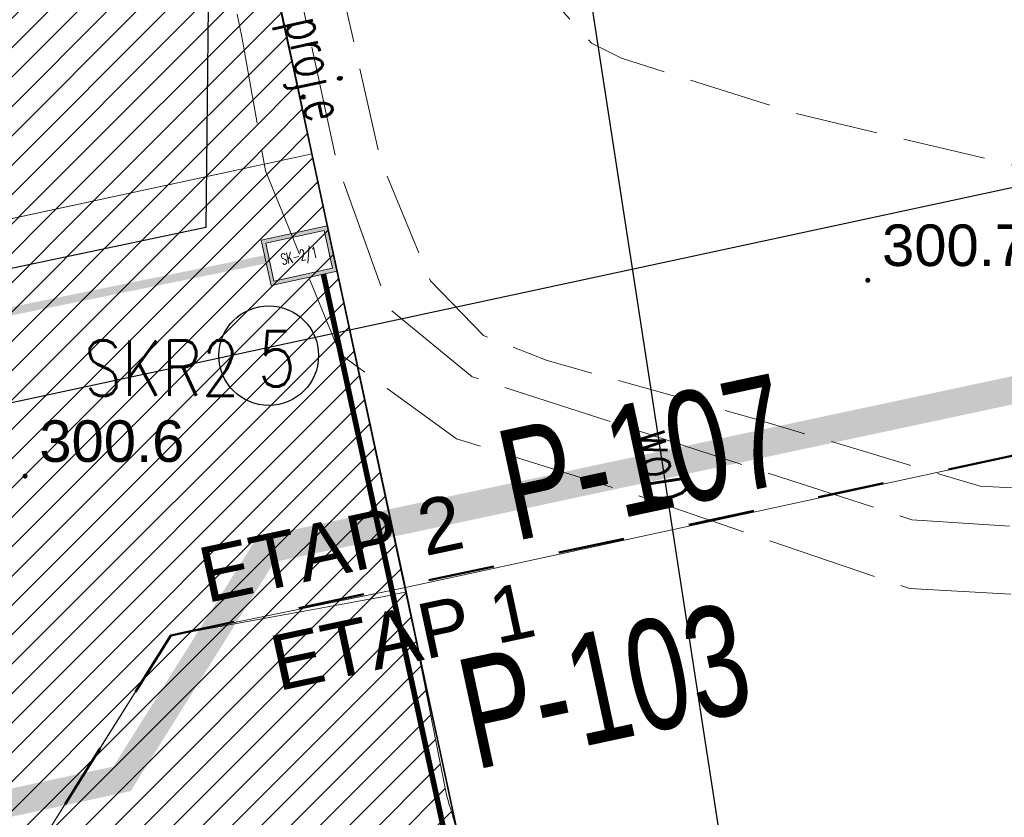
# Model space of a CAD drawing. Header units: metres. Extents: x 6567600 to 13135881, y 5574237 to 11149086.
# Tile 68 of 120: x 6567880 to 6567897, y 5574461 to 5574475. Entities that reach past the tile are written whole.
import ezdxf
from ezdxf.enums import TextEntityAlignment as Align

# ---------------------------------------------------------------- set-up
doc = ezdxf.new("R2010")
doc.units = ezdxf.units.M
for name, pattern in [('zzzxref_260316$0$_MDCP$0$L_2_50', [2.5, 2, -0.5]), ('zzzxref_260316$0$_MDCP$1$L_0_06', [2, 1.5, -0.5]), ('zzzxref_260316$0$_PZT$0$Kropki przerywana 1', [250, 150, -100]), ('zzzxref_260316$0$PR1183 Chorzów Metalowców V09_TT$0$Przerywana', [2.4, 1.2, -1.2])]:
    doc.linetypes.add(name, pattern=pattern)
for name, color, linetype, lineweight in [('SEL_OPIS_legenda', 7, 'Continuous', 18), ('SEN_kanalizacja_kablowa', 30, 'SEN_t', 20), ('SEN_kanalizacja_kablowa_studnie', 30, 'Continuous', 20), ('SEN_studnia_kablowa_typ', 30, 'Continuous', 20), ('zzzxref_260316$0$_MDCP$0$GES_PrzewodElektroenergetyczny_Projektowany', 7, 'Continuous', 18), ('zzzxref_260316$0$_MDCP$0$OT_Komunikacja', 7, 'Continuous', 18), ('zzzxref_260316$0$_MDCP$0$OTRN', 7, 'Continuous', 13), ('zzzxref_260316$0$_MDCP$1$GES_PrzewodWodociagowy', 5, 'Continuous', 18), ('zzzxref_260316$0$_Tt_DO_LIKWIDACJI', 7, 'Continuous', 25), ('zzzxref_260316$0$_TT_KAN_D_II etap', 116, 'Continuous', 25)]:
    doc.layers.add(name, color=color, linetype=linetype, lineweight=lineweight)
doc.layers.add('SEL_sieci_kable_nN_oswietlenie', color=7, linetype='SEL_eNN', lineweight=30, true_color=0xff7a7a)
for name, color, linetype in [('SEN_atrybut_bloku1', 7, 'Continuous'), ('SEN_atrybut_bloku2', 9, 'Continuous'), ('zzzxref_260316$0$_MDCP$0$OTRN_O', 7, 'Continuous'), ('zzzxref_260316$0$_PZT$0$FORMA - Arch 01 - PZT 0 ZAKRES OPRACOWANIA', 7, 'Continuous'), ('zzzxref_260316$0$PR1183 Chorzów Metalowców V09_TT$0$01FORMA - PZT - Inne obiekty', 7, 'Continuous'), ('zzzxref_260316$0$PR1183 Chorzów Metalowców V09_TT$0$FORMA - Arch 01 - PZT 1 Strefy', 7, 'Continuous'), ('zzzxref_260316$0$PR1183 Chorzów Metalowców V09_TT$0$FORMA - Arch 01 - PZT 2 Budynki', 7, 'Continuous'), ('zzzxref_260316$0$PR1183 Chorzów Metalowców V09_TT$0$FORMA - Arch 01 - PZT-3 Zagospodarowanie', 7, 'Continuous')]:
    doc.layers.add(name, color=color, linetype=linetype)
doc.styles.add('ARIAL', font='ARIALN.TTF', dxfattribs={"width": 0.8})
doc.styles.add('ROMANS', font='romans.shx', dxfattribs={"width": 0.8})
doc.styles.add('zzzxref_260316$0$$TD_AUDIT_GENERATED_(9E133)', font='simplex.shx')
doc.styles.add('zzzxref_260316$0$$TD_AUDIT_GENERATED_(9E16A)', font='arial.ttf', dxfattribs={"width": 0.9})
doc.styles.add('zzzxref_260316$0$$TD_AUDIT_GENERATED_(B0E6D)', font='arial.ttf', dxfattribs={"width": 0.7})
doc.styles.add('zzzxref_260316$0$$TD_AUDIT_GENERATED_(B0E6E)', font='arial.ttf')
doc.styles.add('zzzxref_260316$0$ROMANS', font='romans.shx', dxfattribs={"width": 0.9})
doc.linetypes.add('SEL_eNN', pattern='A,5,["eNN",ARIAL,S=1,R=0,X=1.45,Y=0.25],5', length=10)
doc.linetypes.add('SEN_t', pattern='A,5,["t",ARIAL,S=1,R=0,X=2.1,Y=0.25],5', length=10)
doc.linetypes.add('zzzxref_260316$0$likwidacja1', pattern='A,0,-1,["X",zzzxref_260316$0$ROMANS,S=0.6,R=0,X=-0.1,Y=-0.3],-1', length=2)
doc.linetypes.add('zzzxref_260316$0$PR1183 Chorzów Metalowców V09_TT$0$X 1_2', pattern='A,0,[8,PR1183 ChorzĂłw MetalowcĂłw V091.Shx,S=0.039206,R=0,X=0,Y=0],-4.94,0', length=4.94)
pattern_1 = [(45, (0, 1.2501), (-0.265165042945, 0.265165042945), [])]

# ---------------------------------------------------------------- blocks, each defined once
blk = doc.blocks.new('studnia_SK2_1')
at = {"linetype": 'Continuous'}
h = blk.add_hatch(color=256, dxfattribs=at)
h.paths.add_polyline_path([(-0.61, 0.84), (-0.61, 0), (0.61, 0), (0.61, 0.84)])
h.paths.add_polyline_path([(0.54, 0.77), (0.54, 0.07), (-0.54, 0.07), (-0.54, 0.77)], flags=16)
for points in [[(-0.61, 0.84), (0.61, 0.84), (0.61, 0), (-0.61, 0)], [(-0.54, 0.77), (0.54, 0.77), (0.54, 0.07), (-0.54, 0.07)]]:
    blk.add_lwpolyline(points, close=True, dxfattribs=at)
at = {"linetype": 'Continuous', "flags": 128}
for points in [[(-0.61, 0.84), (0.61, 0.84), (0.61, 0), (-0.61, 0), (-0.61, 0.84)], [(-0.54, 0.77), (0.54, 0.77), (0.54, 0.07), (-0.54, 0.07), (-0.54, 0.77)]]:
    blk.add_lwpolyline(points, dxfattribs=at)
at = {"layer": 'SEN_atrybut_bloku1', "style": 'ROMANS', "width": 0.6, "flags": 8}
blk.add_attdef('TYP', text='', height=1, dxfattribs=at).set_placement((0, 0.94), align=Align.CENTER)
at = {"layer": 'SEN_atrybut_bloku2', "style": 'ROMANS', "width": 0.6, "flags": 8}
for tag, p in [('OPIS1', (0, -0.85)), ('OPIS2', (0, -1.7))]:
    blk.add_attdef(tag, text='', height=0.75, dxfattribs=at).set_placement(p, align=Align.CENTER)
at = {"layer": 'SEN_studnia_kablowa_typ', "color": 0, "style": 'ROMANS', "width": 0.6}
blk.add_text('SK-2/1', height=0.2, dxfattribs=at).set_placement((0, 0.42), align=Align.MIDDLE_CENTER)
blk = doc.blocks.new('zzzxref_260316$0$_MDCP$0$OTRN')
at = {"layer": 'zzzxref_260316$0$_MDCP$0$OTRN', "color": 0, "const_width": 0.09}
blk.add_lwpolyline([(-0.045, 0, 1), (0.045, 0, 1)], format="xyb", close=True, dxfattribs=at)
at = {"layer": 'zzzxref_260316$0$_MDCP$0$OTRN_O', "color": 0, "style": 'zzzxref_260316$0$$TD_AUDIT_GENERATED_(9E16A)'}
blk.add_attdef('RZEDNA', (0.514, 0.515), '', height=1.5, dxfattribs=at)
blk = doc.blocks.new('zzzxref_260316')
at = {"layer": 'zzzxref_260316$0$PR1183 Chorzów Metalowców V09_TT$0$FORMA - Arch 01 - PZT 1 Strefy', "linetype": 'Continuous', "lineweight": 0, "true_color": 0x577933}
h = blk.add_hatch(dxfattribs=at)
h.set_pattern_fill('ANSI31', color=77, scale=3, style=0)
h.set_pattern_definition(pattern_1)
h.paths.add_polyline_path([(6567829, 5574518.49), (6567842.398, 5574472.369), (6567844.165, 5574472.882), (6567846.931, 5574463.362), (6567846.967, 5574485.722), (6567835.736, 5574537.98), (6567846.642, 5574540.324), (6567844.864, 5574548.6), (6567918.571, 5574564.441), (6567935.605, 5574485.184), (6567930.975, 5574478.018), (6567931.227, 5574476.845), (6567933.57, 5574477.348, 0.216609), (6567938.884, 5574481.335), (6567921.55, 5574569.11), (6567849.267, 5574552.203), (6567830.11, 5574547.72)])
at = {"layer": 'zzzxref_260316$0$PR1183 Chorzów Metalowców V09_TT$0$FORMA - Arch 01 - PZT 1 Strefy', "linetype": 'Continuous', "lineweight": 0, "true_color": 0x606060}
h = blk.add_hatch(dxfattribs=at)
h.set_pattern_fill('ANSI31', color=251, scale=3, style=0)
h.set_pattern_definition(pattern_1)
h.paths.add_polyline_path([(6567877.761, 5574471.437), (6567884.905, 5574472.973), (6567884.671, 5574474.061), (6567884.473, 5574474.979), (6567883.567, 5574479.143), (6567878.678, 5574478.092), (6567871.324, 5574512.311), (6567876.212, 5574513.361), (6567874.387, 5574521.856), (6567909.387, 5574529.379), (6567910.438, 5574524.49), (6567911.513, 5574524.721, 0.390142), (6567916.985, 5574532.464), (6567916.781, 5574533.525), (6567866.729, 5574522.767)])
at = {"layer": 'zzzxref_260316$0$PR1183 Chorzów Metalowców V09_TT$0$FORMA - Arch 01 - PZT 1 Strefy', "linetype": 'Continuous', "lineweight": 0, "true_color": 0x786554}
h = blk.add_hatch(dxfattribs=at)
h.set_pattern_fill('ANSI31', color=37, scale=3, style=0)
h.set_pattern_definition(pattern_1)
h.paths.add_polyline_path([(6567884.905, 5574472.973), (6567851.261, 5574465.742), (6567851.757, 5574463.435), (6567855.246, 5574457.551), (6567862.162, 5574456.357), (6567879.755, 5574460.138), (6567881.026, 5574462.166), (6567882.349, 5574464.276), (6567886.2, 5574464.979), (6567886.604, 5574465.066)])
h = blk.add_hatch(dxfattribs=at)
h.set_pattern_fill('ANSI31', color=37, scale=3, style=0)
h.set_pattern_definition(pattern_1)
h.paths.add_polyline_path([(6567855.246, 5574457.551), (6567851.757, 5574463.435), (6567854.181, 5574452.156), (6567854.544, 5574450.466), (6567856.5, 5574450.886), (6567856.137, 5574452.572), (6567883.371, 5574458.365), (6567888.037, 5574458.345), (6567887.53, 5574460.703, 0.007414), (6567887.327, 5574461.398), (6567886.587, 5574465.143), (6567882.349, 5574464.276), (6567879.755, 5574460.138), (6567862.162, 5574456.357)])
at = {"color": 30, "linetype": 'zzzxref_260316$0$PR1183 Chorzów Metalowców V09_TT$0$Przerywana', "lineweight": 50}
for p, q in [((6567939.821, 5574476.544), (6567882.349, 5574464.276)), ((6567882.349, 5574464.276), (6567879.755, 5574460.138))]:
    blk.add_line(p, q, dxfattribs=at)
at = {"layer": 'Defpoints', "color": 6, "linetype": 'zzzxref_260316$0$_PZT$0$Kropki przerywana 1', "lineweight": 50, "ltscale": 0.01, "const_width": 0.5}
blk.add_lwpolyline([(6567846.825, 5574464.572), (6567852.935, 5574465.886), (6567856.959, 5574459.099), (6567863.876, 5574457.905), (6567881.468, 5574461.686), (6567884.062, 5574465.823), (6567941.534, 5574478.091)], dxfattribs=at)
at = {"layer": 'zzzxref_260316$0$_MDCP$0$GES_PrzewodElektroenergetyczny_Projektowany', "color": 1, "linetype": 'zzzxref_260316$0$_MDCP$0$L_2_50', "lineweight": 18, "flags": 128}
for points in [[(6567968.757, 5574418.447), (6567965.79, 5574417.788), (6567964.269, 5574419.682), (6567962.444, 5574428.423), (6567960.927, 5574438.382), (6567955.785, 5574440.828), (6567943.735, 5574448.879), (6567937.061, 5574453.287), (6567929.241, 5574458.206), (6567924.301, 5574460.739), (6567918.598, 5574463.02), (6567911.377, 5574464.921), (6567904.643, 5574465.783), (6567895.738, 5574466.364), (6567887.791, 5574468.949), (6567886.282, 5574470.192), (6567885.356, 5574472.785), (6567880.925, 5574493.141), (6567879.016, 5574496.438), (6567878.444, 5574499.11), (6567874.34, 5574499.268), (6567872.908, 5574505.876), (6567870.567, 5574509.67), (6567868.305, 5574511.329), (6567862.172, 5574511.906), (6567852.994, 5574510.772), (6567850.203, 5574522.019), (6567848.1, 5574529.505), (6567843.148, 5574549.062), (6567840.304, 5574561.676)], [(6567969.013, 5574417.508), (6567965.67, 5574416.775), (6567965.136, 5574416.988), (6567963.338, 5574419.374), (6567961.4, 5574428.408), (6567959.839, 5574437.722), (6567955.495, 5574439.686), (6567949.589, 5574443.706), (6567943.221, 5574448.01), (6567937.351, 5574451.781), (6567931.445, 5574455.553), (6567928.35, 5574457.367), (6567924.259, 5574459.573), (6567918.175, 5574462.063), (6567911.487, 5574463.842), (6567904.656, 5574464.624), (6567895.691, 5574465.123), (6567890.711, 5574466.83), (6567887.509, 5574467.826), (6567885.41, 5574469.356), (6567884.058, 5574472.665), (6567883.631, 5574475.084), (6567882.172, 5574482.199), (6567880.002, 5574492.125), (6567879.789, 5574492.837), (6567878.117, 5574495.647), (6567877.606, 5574498.034), (6567873.799, 5574498.12), (6567873.492, 5574498.529), (6567871.962, 5574505.181), (6567869.85, 5574508.829), (6567867.823, 5574510.339), (6567862.143, 5574510.874), (6567852.516, 5574509.777), (6567850.708, 5574516.687), (6567849.134, 5574522.547)]]:
    blk.add_lwpolyline(points, dxfattribs=at)
at = {"layer": 'zzzxref_260316$0$_MDCP$0$OT_Komunikacja', "color": 7, "linetype": 'zzzxref_260316$0$_MDCP$1$L_0_06', "lineweight": 18, "flags": 128}
blk.add_lwpolyline([(6567882.96, 5574514.19), (6567888.44, 5574477.38), (6567889.21, 5574475.79), (6567889.95, 5574474.97), (6567890.49, 5574474.7), (6567893.61, 5574473.71), (6567902.37, 5574471.63), (6567913.26, 5574468.91), (6567913.873, 5574468.734), (6567913.06, 5574465.175), (6567909.46, 5574465.92), (6567901.4, 5574466.74), (6567896.97, 5574466.97), (6567892.9, 5574468.19), (6567889.15, 5574469.24), (6567888, 5574469.69), (6567887.04, 5574470.68), (6567886.14, 5574472.85), (6567879.8, 5574500.83), (6567875.93, 5574514.86), (6567873.96, 5574525.12), (6567870.68, 5574544.68), (6567869.69, 5574556.86), (6567875.1, 5574558.32), (6567875.46, 5574553.45), (6567875.76, 5574549.86), (6567876.26, 5574547.82), (6567876.97, 5574544.24), (6567879.87, 5574529.68)], close=True, dxfattribs=at)
at = {"layer": 'zzzxref_260316$0$_MDCP$1$GES_PrzewodWodociagowy', "color": 5, "linetype": 'Continuous', "lineweight": 18, "flags": 128}
blk.add_lwpolyline([(6567892.522, 5574458.995), (6567889.947, 5574475.714)], dxfattribs=at)
at = {"layer": 'zzzxref_260316$0$_PZT$0$FORMA - Arch 01 - PZT 0 ZAKRES OPRACOWANIA', "color": 6, "linetype": 'zzzxref_260316$0$_PZT$0$Kropki przerywana 1', "lineweight": 50, "ltscale": 0.01, "const_width": 0.5}
blk.add_lwpolyline([(6567846.825, 5574464.572), (6567852.935, 5574465.886), (6567856.959, 5574459.099), (6567863.876, 5574457.905), (6567881.468, 5574461.686), (6567884.062, 5574465.823), (6567941.534, 5574478.091)], dxfattribs=at)
at = {"layer": 'zzzxref_260316$0$_Tt_DO_LIKWIDACJI', "linetype": 'zzzxref_260316$0$likwidacja1', "lineweight": 20}
blk.add_lwpolyline([(6567842.91, 5574518.88), (6567847.17, 5574519.59), (6567848.18, 5574514.91), (6567869.01, 5574519), (6567881.57, 5574513.41), (6567888.204, 5574481.442), (6567889.947, 5574475.714), (6567892.522, 5574458.995), (6567892.06, 5574455.65)], dxfattribs=at)
at = {"layer": 'zzzxref_260316$0$_TT_KAN_D_II etap'}
blk.add_lwpolyline([(6567854.467, 5574466.431), (6567855.153, 5574463.256), (6567901.857, 5574473.294)], dxfattribs=at)
at = {"layer": 'zzzxref_260316$0$PR1183 Chorzów Metalowców V09_TT$0$01FORMA - PZT - Inne obiekty', "color": 5, "linetype": 'zzzxref_260316$0$PR1183 Chorzów Metalowców V09_TT$0$X 1_2', "lineweight": 25}
blk.add_line((6567892.522, 5574458.995), (6567889.947, 5574475.714), dxfattribs=at)
at = {"layer": 'zzzxref_260316$0$PR1183 Chorzów Metalowców V09_TT$0$FORMA - Arch 01 - PZT 1 Strefy', "color": 254, "linetype": 'Continuous', "lineweight": 13, "true_color": 0xd2d2ff}
for p, q in [((6567883.567, 5574479.143), (6567884.58, 5574474.437)), ((6567884.58, 5574474.437), (6567886.578, 5574465.141)), ((6567900.202, 5574468.089), (6567886.587, 5574465.143)), ((6567886.587, 5574465.143), (6567900.21, 5574468.088)), ((6567886.578, 5574465.141), (6567886.587, 5574465.143)), ((6567886.587, 5574465.143), (6567887.53, 5574460.703))]:
    blk.add_line(p, q, dxfattribs=at)
at = {"layer": 'zzzxref_260316$0$PR1183 Chorzów Metalowców V09_TT$0$FORMA - Arch 01 - PZT 1 Strefy', "color": 9, "linetype": 'Continuous', "lineweight": 13}
for p, q in [((6567884.473, 5574474.979), (6567883.567, 5574479.143)), ((6567884.671, 5574474.061), (6567884.473, 5574474.979)), ((6567884.905, 5574472.973), (6567884.671, 5574474.061)), ((6567877.761, 5574471.437), (6567884.905, 5574472.973))]:
    blk.add_line(p, q, dxfattribs=at)
at = {"layer": 'zzzxref_260316$0$PR1183 Chorzów Metalowców V09_TT$0$FORMA - Arch 01 - PZT 1 Strefy', "color": 31, "linetype": 'Continuous', "lineweight": 0, "true_color": 0xf1cba9}
for p, q in [((6567884.905, 5574472.973), (6567851.261, 5574465.742)), ((6567886.604, 5574465.066), (6567884.905, 5574472.973)), ((6567886.587, 5574465.143), (6567882.349, 5574464.276)), ((6567887.327, 5574461.398), (6567886.587, 5574465.143)), ((6567882.349, 5574464.276), (6567886.2, 5574464.979)), ((6567886.2, 5574464.979), (6567886.604, 5574465.066)), ((6567882.349, 5574464.276), (6567879.755, 5574460.138)), ((6567881.026, 5574462.166), (6567882.349, 5574464.276)), ((6567879.755, 5574460.138), (6567881.026, 5574462.166))]:
    blk.add_line(p, q, dxfattribs=at)
blk.add_arc((6567863.985, 5574454.202), 24.426, 15.4337, 17.1327, dxfattribs=at)
at = {"layer": 'zzzxref_260316$0$PR1183 Chorzów Metalowców V09_TT$0$FORMA - Arch 01 - PZT-3 Zagospodarowanie', "color": 7, "linetype": 'Continuous', "lineweight": 35}
for p, q in [((6567884.462, 5574474.977), (6567874.387, 5574521.856)), ((6567884.464, 5574474.977), (6567884.58, 5574474.437)), ((6567884.58, 5574474.437), (6567887.637, 5574460.214))]:
    blk.add_line(p, q, dxfattribs=at)
at = {"layer": 'zzzxref_260316$0$_MDCP$0$OTRN', "color": 14, "xscale": 0.5, "yscale": 0.5, "zscale": 0.5}
for p, values in [((6567894.94, 5574470.69, 300.711), {'RZEDNA': '300.7'}), ((6567879.715, 5574467.153, 300.585), {'RZEDNA': '300.6'})]:
    blk.add_blockref('zzzxref_260316$0$_MDCP$0$OTRN', p, dxfattribs=at).add_auto_attribs(values)
at = {"layer": 'zzzxref_260316$0$_MDCP$0$GES_PrzewodElektroenergetyczny_Projektowany', "color": 1, "lineweight": 15, "style": 'zzzxref_260316$0$$TD_AUDIT_GENERATED_(9E133)', "width": 0.66}
blk.add_text('proj.e', height=0.75, rotation=-77.7, dxfattribs=at).set_placement((6567884.978, 5574474.519), align=Align.MIDDLE_CENTER)
at = {"layer": 'zzzxref_260316$0$_MDCP$1$GES_PrzewodWodociagowy', "color": 5, "lineweight": 15, "style": 'zzzxref_260316$0$$TD_AUDIT_GENERATED_(9E133)', "width": 0.66}
blk.add_text('woD', height=0.75, rotation=-81.2, dxfattribs=at).set_placement((6567891.235, 5574467.354), align=Align.MIDDLE_CENTER)
at = {"layer": 'zzzxref_260316$0$PR1183 Chorzów Metalowców V09_TT$0$FORMA - Arch 01 - PZT 2 Budynki', "color": 30, "linetype": 'Continuous', "lineweight": 50, "char_height": 1, "attachment_point": 4, "rotation": 12.1296, "style": 'zzzxref_260316$0$$TD_AUDIT_GENERATED_(B0E6E)'}
for s, insert in [('\\A1;{\\pql;\\fArial|b0|i0|c238|p0;\\W1.000000;ETAP \\fArial|b0|i0|c238|p0;\\W1.000000;2}', (6567882.889, 5574465.346)), ('\\A1;{\\pql;\\fArial|b0|i0|c238|p0;\\W1.000000;ETAP \\fArial|b0|i0|c238|p0;\\W1.000000;1}', (6567884.182, 5574463.757))]:
    blk.add_mtext(s, dxfattribs=dict(at, insert=insert))
at = {"layer": 'zzzxref_260316$0$PR1183 Chorzów Metalowców V09_TT$0$FORMA - Arch 01 - PZT-3 Zagospodarowanie', "color": 7, "linetype": 'Continuous', "lineweight": 25, "char_height": 2, "attachment_point": 4, "rotation": 12.1296, "style": 'zzzxref_260316$0$$TD_AUDIT_GENERATED_(B0E6D)'}
for s, insert in [('\\A1;{\\pql;\\fArial|b0|i0|c238|p0;\\W0.700000;P-1\\fArial|b0|i0|c238|p0;\\W0.700000;07}', (6567888.354, 5574466.939)), ('\\A1;{\\pql;\\fArial|b0|i0|c238|p0;\\W0.700000;P-10\\fArial|b0|i0|c238|p0;\\W0.700000;3}', (6567887.636, 5574462.81))]:
    blk.add_mtext(s, dxfattribs=dict(at, insert=insert))

msp = doc.modelspace()

# ---------------------------------------------------------------- linework, layer by layer
at = {"layer": 'SEL_OPIS_legenda', "lineweight": 30, "ltscale": 0.5}
msp.add_circle((6567884.118, 5574469.329), 0.9, dxfattribs=at)
at = {"layer": 'SEL_sieci_kable_nN_oswietlenie', "ltscale": 0.8}
msp.add_lwpolyline([(6567894.56, 5574480.357), (6567894.56, 5574480.357), (6567883.047, 5574477.935), (6567882.979, 5574471.641), (6567852.785, 5574465.28), (6567852.079, 5574465.916), (6567836.897, 5574536.557), (6567837.577, 5574537.642), (6567847.042, 5574539.675), (6567847.398, 5574540.343), (6567846.492, 5574544.512), (6567846.812, 5574544.873), (6567847.671, 5574545.057)], dxfattribs=at)
at = {"layer": 'SEN_kanalizacja_kablowa', "ltscale": 0.8, "const_width": 0.15}
msp.add_lwpolyline([(6567852.27, 5574464.572), (6567884.055, 5574471.068)], dxfattribs=at)
at = {"layer": 'SEN_kanalizacja_kablowa', "ltscale": 0.5, "const_width": 0.1}
msp.add_lwpolyline([(6567885.106, 5574470.799), (6567894.008, 5574429.727)], dxfattribs=at)

# ---------------------------------------------------------------- block references
at = {"ltscale": 0.5}
msp.add_blockref('zzzxref_260316', (0, 0), dxfattribs=at)
at = {"layer": 'SEN_kanalizacja_kablowa_studnie', "rotation": 12.28170493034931}
msp.add_blockref('studnia_SK2_1', (6567884.755, 5574470.723), dxfattribs=at)

# ---------------------------------------------------------------- texts
at = {"layer": 'SEL_OPIS_legenda', "lineweight": 30, "style": 'ROMANS', "width": 0.8}
for s, p in [('5', (6567883.922, 5574468.772)), ('SKR2', (6567880.781, 5574468.604))]:
    msp.add_text(s, height=1, dxfattribs=at).set_placement(p)

doc.saveas('drawing.dxf')
